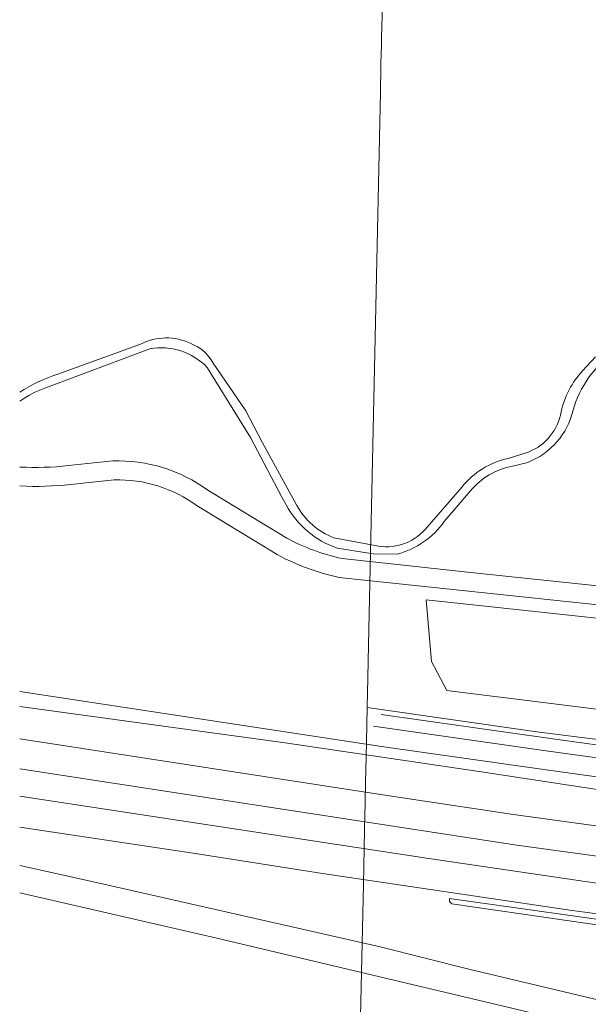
# Model space of a CAD drawing. Header units: metres. Extents: x 95652 to 96661, y 430734 to 431486.
# Tile 13 of 62: x 95652 to 95742, y 431128 to 431284. Entities that reach past the tile are written whole.
import ezdxf

# ---------------------------------------------------------------- set-up
doc = ezdxf.new("R2010")
doc.units = ezdxf.units.M
for name, color, linetype in [('BAR_TOPO', 7, 'CONTINUOUS'), ('BAR_WATER', 7, 'CONTINUOUS'), ('BAR_WEGEN', 7, 'CONTINUOUS'), ('BRK_Kadastrale percelen en nummers', 7, 'CONTINUOUS'), ('BRK_Kadatrale percelen', 7, 'CONTINUOUS')]:
    doc.layers.add(name, color=color, linetype=linetype)

msp = doc.modelspace()

# ---------------------------------------------------------------- linework, layer by layer
at = {"layer": 'BAR_TOPO', "color": 8, "linetype": 'Continuous', "lineweight": 0, "ltscale": 0.01, "true_color": 0x707070, "flags": 128}
msp.add_lwpolyline([(95794.09, 431176.93), (95785.21, 431177.22), (95786.56, 431182.61, 0.009271), (95773.96, 431186.55), (95760.16, 431187.82), (95716.44, 431192.54), (95717.31, 431182.74), (95719.69, 431178.19), (95819.62, 431165.7), (95852.3, 431166.7), (95852.71, 431181.34), (95853.39, 431193.81), (95853.35, 431196.95), (95852.71, 431197.82), (95848.17, 431195.56), (95843.96, 431192.64, -0.061198), (95824.45, 431184.09), (95819.39, 431181.28, -0.206386)], format="xyb", close=True, dxfattribs=at)
for points in [[(95869.71, 431149.9), (95849.68, 431149.37), (95829.67, 431149.36), (95819.59, 431149.65), (95789.65, 431151.31), (95769.77, 431153.3), (95759.82, 431154.48), (95730.25, 431158.54), (95710.28, 431161.55), (95652.13, 431170.49)], [(95888.22, 431137.03), (95868.97, 431135.94), (95858.98, 431135.6), (95849.08, 431135.4), (95839.15, 431135.42), (95829.1, 431135.58), (95819.14, 431135.9), (95808.48, 431136.36), (95789.22, 431137.55), (95769.26, 431139.49), (95759.39, 431140.71), (95739.57, 431143.32), (95700.03, 431149.21), (95680.26, 431152.29), (95652.13, 431156.54)]]:
    msp.add_lwpolyline(points, dxfattribs=at)
msp.add_lwpolyline([(95720.11, 431145.24), (95720.15, 431144.77), (95720.49, 431144.38), (95760.56, 431138.6), (95776.13, 431136.91), (95789.47, 431135.67), (95803.98, 431134.45), (95806.35, 431134.36), (95807.85, 431134.61), (95808.72, 431135.4), (95805.32, 431135.68), (95793.68, 431136.41), (95777.61, 431137.71), (95764.78, 431139.14), (95751.6, 431140.78)], close=True, dxfattribs=at)
at = {"layer": 'BAR_WATER', "color": 8, "linetype": 'Continuous', "lineweight": 0, "ltscale": 0.01, "true_color": 0x707070, "flags": 128}
for points in [[(95859.25, 431157.09), (95859.04, 431156.05), (95858.3, 431155.72), (95857.33, 431155.78), (95838.73, 431156.06), (95791.3, 431158.53), (95787.7, 431158.81), (95774.27, 431160.22), (95735.41, 431165.6), (95709.4, 431169.28), (95652.13, 431178.02)], [(95652.13, 431175.63), (95694.14, 431169.87), (95724.44, 431165.41), (95760.84, 431159.86), (95790.35, 431156.44), (95839.03, 431154.57), (95856.36, 431154.57), (95857.98, 431154.92), (95858.6, 431155.14), (95859.15, 431155.48), (95859.78, 431156.29), (95860.15, 431157.04)], [(95860.89, 431156.91), (95861.04, 431158.13), (95860.18, 431160.16), (95857.8, 431161.28), (95852.16, 431161.55), (95851.71, 431161.57), (95823.17, 431161.56), (95807.88, 431162.42), (95801.85, 431162.73), (95788.15, 431163.79), (95774.87, 431165.18), (95736.1, 431170.55), (95709.33, 431174.34)], [(95708.1, 431172.49), (95735.82, 431168.57), (95774.63, 431163.2), (95787.97, 431161.8), (95801.72, 431160.73), (95807.88, 431160.41), (95851.26, 431159.57), (95857.98, 431159.73), (95859.34, 431159.25), (95859.85, 431158.38), (95859.35, 431157.58), (95859.27, 431157.18)]]:
    msp.add_lwpolyline(points, dxfattribs=at)
at = {"layer": 'BAR_WEGEN', "color": 8, "linetype": 'Continuous', "lineweight": 0, "ltscale": 0.01, "true_color": 0x707070, "flags": 128}
for points in [[(95652.13, 431213.55, 0.040736), (95659.87, 431213.77), (95666.87, 431214.51, -0.167472), (95681.89, 431209.88), (95694.38, 431202.29, 0.07064), (95703.14, 431199.05), (95723.97, 431196.82), (95791.81, 431189.66, 0.115664), (95818.51, 431192.73, 0.088168), (95844.98, 431208.68, 0.137781), (95862.35, 431229.87), (95866.87, 431240.53), (95871.52, 431250), (95872.11, 431251.21, -0.294719), (95887.83, 431263.01), (95892.17, 431262.72), (95897.35, 431262.54)], [(95897.2, 431259.11), (95895.52, 431259.6), (95890.08, 431259.99), (95887.92, 431260.01, 0.295227), (95874.88, 431250.03), (95874.86, 431250), (95869.6, 431239.28), (95865.1, 431228.68, -0.137003), (95846.84, 431206.32, -0.087804), (95819.56, 431189.92, -0.115765), (95791.48, 431186.68), (95723.65, 431193.83), (95702.66, 431196.08, -0.07217), (95692.88, 431199.69), (95680.22, 431207.39, 0.167776), (95667.07, 431211.51), (95660.19, 431210.79, -0.039909), (95652.13, 431210.55, -0.039909)], [(95652.13, 431225.4, -0.072496), (95658.14, 431228.23), (95671.25, 431232.99, -0.238346), (95679.19, 431233.11, -0.177668), (95682.75, 431230.01), (95687.92, 431222.43), (95690.49, 431217.49), (95695.97, 431207.48, 0.179787), (95701.83, 431202.34), (95708.38, 431201.11, 0.274771), (95716.27, 431203.68), (95722.13, 431210.4, -0.172397), (95729.4, 431214.91), (95732.73, 431215.98, 0.261159), (95737.78, 431222.29, -0.131792), (95741.22, 431228.82), (95743.24, 431231)], [(95746.13, 431231.7, 0.167008), (95739.68, 431222.56, -0.250592), (95732.51, 431214.29), (95730.11, 431213.69, 0.175717), (95723.42, 431209.74), (95719.3, 431204.92, -0.175802), (95711.88, 431199.75), (95708.05, 431199.82), (95702.36, 431200.72, -0.189243), (95694.29, 431207.56), (95693.56, 431208.86), (95688.65, 431218.25), (95681.8, 431229.32, 0.250783), (95672.7, 431232.27), (95656.09, 431226.03, 0.065011), (95652.13, 431223.97, 0.065011)]]:
    msp.add_lwpolyline(points, format="xyb", dxfattribs=at)
for points in [[(95892.55, 431146.65), (95887.12, 431146.2), (95874.31, 431145.47), (95853.89, 431144.7), (95840.09, 431144.6), (95826.72, 431144.77), (95808.75, 431145.4), (95793.08, 431146.42), (95778.27, 431147.67), (95760.42, 431149.59), (95730.8, 431153.69), (95652.13, 431165.74)], [(95652.13, 431161.42), (95716.87, 431151.54), (95743.74, 431147.59), (95763.23, 431145), (95778.5, 431143.41), (95798.09, 431141.79), (95812.14, 431140.99), (95827.02, 431140.47), (95846.18, 431140.26), (95861.86, 431140.58), (95880.06, 431141.41), (95892.38, 431142.21)], [(95652.13, 431150.44), (95663.31, 431147.97), (95709.19, 431137.6), (95723.43, 431134), (95769.15, 431123.1), (95819.15, 431110.82), (95886.41, 431093.15)], [(95889.31, 431088.09), (95850.73, 431098.09), (95806.08, 431109.3), (95768.51, 431118.59), (95729.77, 431127.93), (95683.32, 431138.92), (95652.13, 431146.1)]]:
    msp.add_lwpolyline(points, dxfattribs=at)
at = {"layer": 'BRK_Kadastrale percelen en nummers', "color": 75, "lineweight": 5, "ltscale": 3.900864, "true_color": 0x739642, "flags": 128}
for points in [[(95710.05, 431312.94), (95709.41, 431282.95), (95709.39, 431281.94), (95709.36, 431280.45), (95709.35, 431279.94), (95709.34, 431279.44), (95709.28, 431276.94), (95709.2, 431272.95), (95707.37, 431187.82), (95707.16, 431177.74), (95707.11, 431175.66), (95707.11, 431175.49), (95733.97, 431171.61), (95787.16, 431164.9), (95805.48, 431163.54), (95811.28, 431163.23), (95830.58, 431162.56), (95836.45, 431162.38), (95836.49, 431162.38)], [(95707.11, 431175.49), (95707.05, 431172.7), (95706.94, 431167.66), (95706.86, 431163.62), (95706.79, 431160.6), (95706.74, 431158.08), (95706.73, 431157.57), (95706.71, 431157.07), (95706.7, 431156.56), (95706.7, 431156.36), (95706.7, 431156.26), (95706.69, 431156.06), (95706.51, 431147.49), (95705.96, 431121.92), (95714.68, 431119.82), (95717.77, 431115.12), (95720.42, 431115.48), (95728.96, 431113.57), (95763.01, 431105.15)]]:
    msp.add_lwpolyline(points, dxfattribs=at)
at = {"layer": 'BRK_Kadatrale percelen', "color": 75, "linetype": 'Continuous', "lineweight": 5, "ltscale": 0.01, "true_color": 0x739642, "flags": 128}
for points in [[(95710.05, 431312.94), (95709.41, 431282.95), (95709.39, 431281.94), (95709.36, 431280.45), (95709.35, 431279.94), (95709.34, 431279.44), (95709.28, 431276.94), (95709.2, 431272.95), (95707.37, 431187.82), (95707.16, 431177.74), (95707.11, 431175.66), (95707.11, 431175.49), (95733.97, 431171.61), (95787.16, 431164.9), (95805.48, 431163.54), (95811.28, 431163.23), (95830.58, 431162.56), (95836.45, 431162.38)], [(95707.11, 431175.49), (95707.05, 431172.7), (95706.94, 431167.66), (95706.86, 431163.62), (95706.79, 431160.6), (95706.74, 431158.08), (95706.73, 431157.57), (95706.71, 431157.07), (95706.7, 431156.56), (95706.7, 431156.36), (95706.7, 431156.26), (95706.69, 431156.06), (95706.51, 431147.49), (95705.96, 431121.92), (95714.68, 431119.82), (95717.77, 431115.12), (95720.42, 431115.48), (95728.96, 431113.57), (95763.01, 431105.15)]]:
    msp.add_lwpolyline(points, dxfattribs=at)

doc.saveas('drawing.dxf')
